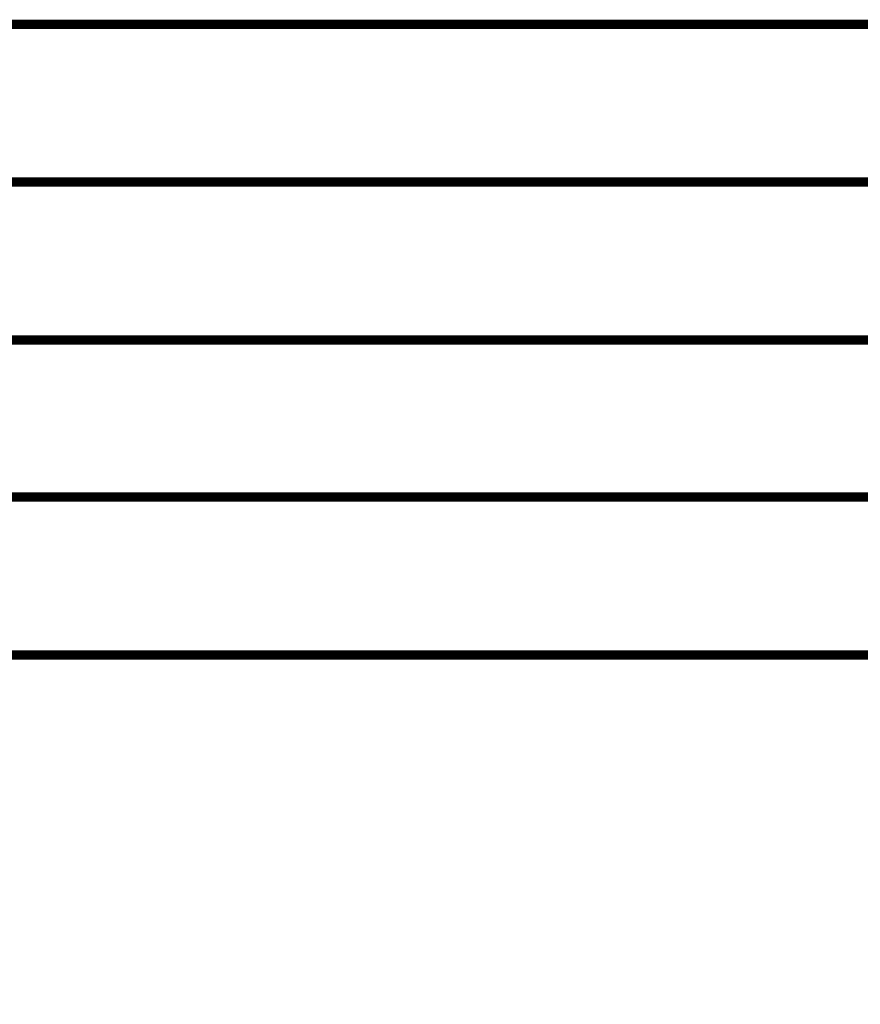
# Model space of a CAD drawing. Extents: x 0 to 22, y 0 to 17.
# Tile 37 of 56: x 11.5 to 12.5, y 10.8 to 12. Entities that reach past the tile are written whole.
import ezdxf

# ---------------------------------------------------------------- set-up
doc = ezdxf.new("R2010")
doc.units = 0
doc.layers.add('SHEET', color=255, linetype='CONTINUOUS')

msp = doc.modelspace()

# ---------------------------------------------------------------- linework, layer by layer
at = {"layer": 'SHEET', "const_width": 0.0118}
for points in [[(18.5996, 9.1995), (15.0999, 9.1995), (15.0999, 12), (11.1002, 12), (10.9007, 11.8998)], [(14.3003, 11.2295), (14.3003, 11.7997), (10.8005, 11.7997)], [(10.7004, 11.6995), (10.7004, 11.1995), (15.0698, 11.1995)], [(10.8005, 11.6995), (11.1002, 11.3998), (13.7001, 11.3998), (13.7001, 11.2295)], [(13.9004, 11.2295), (13.9004, 11.5993), (11.1002, 11.5993), (10.9007, 11.6995)]]:
    msp.add_lwpolyline(points, dxfattribs=at)

doc.saveas('drawing.dxf')
